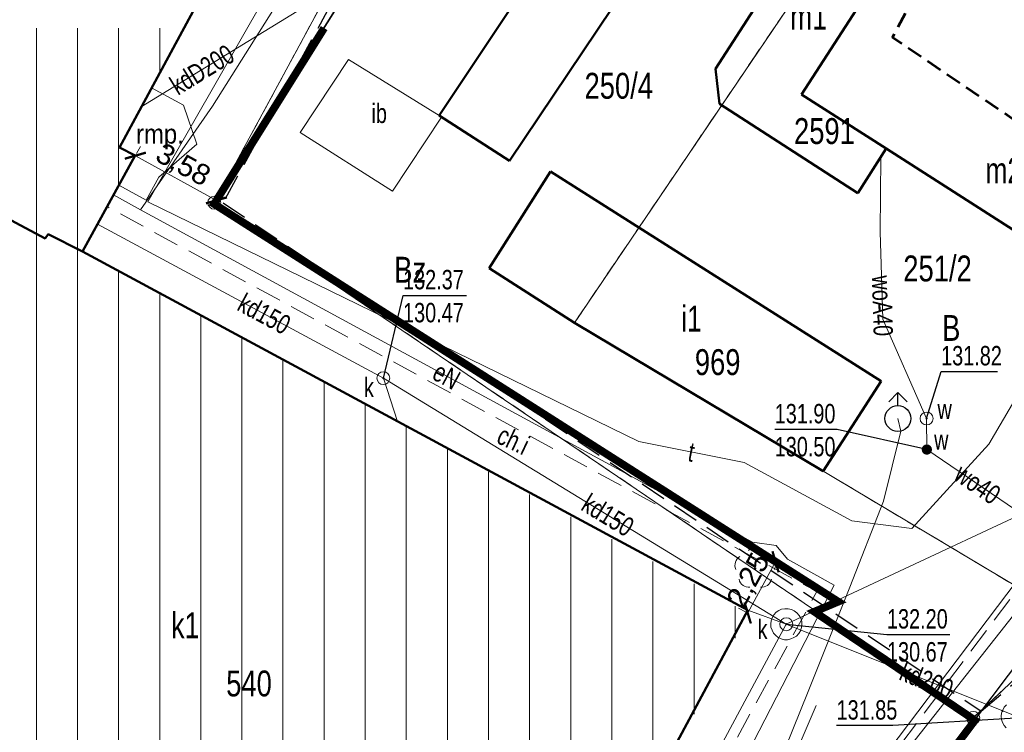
# Model space of a CAD drawing. Header units: centimetres. Extents: x 1590 to 6442358, y 1327 to 6703124.
# Tile 32 of 79: x 1926 to 1964, y 1595 to 1623. Entities that reach past the tile are written whole.
import ezdxf
from ezdxf.enums import TextEntityAlignment as Align

# ---------------------------------------------------------------- set-up
doc = ezdxf.new("R2010")
doc.units = ezdxf.units.CM
for name, pattern in [('DASHED', [19.05, 12.7, -6.35]), ('TZ.430.7812.2024$0$1.0_0.5', [1.5, 1, -0.5]), ('TZ.430.7812.2024$0$1.5_0.5', [2, 1.5, -0.5]), ('TZ.430.7812.2024$0$2', [0.9, 0.6, -0.3]), ('TZ.430.7812.2024$0$219-500', [0]), ('TZ.430.7812.2024$0$egug-500', [1, 0.5, -0.5])]:
    doc.linetypes.add(name, pattern=pattern)
for name, color, linetype, lineweight in [('0_RAMKA', 7, 'Continuous', 25), ('INW_HATCH_UTWARDZENIA', 250, 'Continuous', 0), ('PZT_WYMIARY', 183, 'Continuous', 13), ('TZ.430.7812.2024$0$!MPZP', 134, 'Continuous', 18)]:
    doc.layers.add(name, color=color, linetype=linetype, lineweight=lineweight)
doc.layers.add('PZT_GRANICA DZIAŁKI', color=1, linetype='DASHED', lineweight=100, true_color=0xff0000)
for name, color, linetype in [('TZ.430.7812.2024$0$202-punkt graniczny', 7, 'Continuous'), ('TZ.430.7812.2024$0$203-punkt graniczny', 7, 'Continuous'), ('TZ.430.7812.2024$0$210-oznaczenie konturu użytku gruntowego', 7, 'Continuous'), ('TZ.430.7812.2024$0$211-numer działki ewidencyjnej', 7, 'Continuous'), ('TZ.430.7812.2024$0$218-kontur użytku gruntowego', 7, 'Continuous'), ('TZ.430.7812.2024$0$219-działka ewidencyjna', 7, 'Continuous'), ('TZ.430.7812.2024$0$312-budynek ewidencyjny', 7, 'Continuous'), ('TZ.430.7812.2024$0$312-oznaczenie budynku ewidencyjnego', 7, 'Continuous'), ('TZ.430.7812.2024$0$312-oznaczenie budynku ewidencyjnego-Atr117', 7, 'Continuous'), ('TZ.430.7812.2024$0$358-rampa', 7, 'Continuous'), ('TZ.430.7812.2024$0$358-rampa-Atr103', 7, 'Continuous'), ('TZ.430.7812.2024$0$chodnik', 7, 'Continuous'), ('TZ.430.7812.2024$0$chodnik-Atr17', 7, 'Continuous'), ('TZ.430.7812.2024$0$drzewo liściaste', 7, 'Continuous'), ('TZ.430.7812.2024$0$hydrant', 7, 'Continuous'), ('TZ.430.7812.2024$0$inna budowla', 7, 'Continuous'), ('TZ.430.7812.2024$0$inna budowla-Atr17', 7, 'Continuous'), ('TZ.430.7812.2024$0$jezdnia', 7, 'Continuous'), ('TZ.430.7812.2024$0$komora podziemna', 7, 'Continuous'), ('TZ.430.7812.2024$0$krawężnik', 7, 'Continuous'), ('TZ.430.7812.2024$0$ogrodzenie trwałe', 7, 'Continuous'), ('TZ.430.7812.2024$0$przewód elektroenergetyczny podziemny', 7, 'Continuous'), ('TZ.430.7812.2024$0$przewód elektroenergetyczny podziemny-Atr1', 7, 'Continuous'), ('TZ.430.7812.2024$0$przewód kanalizacyjny', 7, 'Continuous'), ('TZ.430.7812.2024$0$przewód kanalizacyjny-Atr1', 7, 'Continuous'), ('TZ.430.7812.2024$0$przewód telekomunikacyjny podziemny', 7, 'Continuous'), ('TZ.430.7812.2024$0$przewód telekomunikacyjny podziemny-Atr1', 7, 'Continuous'), ('TZ.430.7812.2024$0$przewód wodociągowy', 7, 'Continuous'), ('TZ.430.7812.2024$0$przewód wodociągowy-Atr1', 7, 'Continuous'), ('TZ.430.7812.2024$0$rzędna', 7, 'Continuous'), ('TZ.430.7812.2024$0$rzędna-Atr2', 7, 'Continuous'), ('TZ.430.7812.2024$0$rzędna-Atr3', 7, 'Continuous'), ('TZ.430.7812.2024$0$właz do komory lub kanału - okrągły', 7, 'Continuous'), ('TZ.430.7812.2024$0$właz do komory lub kanału - okrągły-Atr17', 7, 'Continuous'), ('TZ.430.7812.2024$0$Zakres', 7, 'Continuous'), ('TZ.430.7812.2024$0$zasuwa lub zawór', 7, 'Continuous'), ('TZ.430.7812.2024$0$zasuwa lub zawór-Atr17', 7, 'Continuous')]:
    doc.layers.add(name, color=color, linetype=linetype)
doc.styles.add('ARIAL', font='arial.ttf')
doc.styles.add('TZ.430.7812.2024$0$STANDARD', font='Working1250', dxfattribs={"width": 0.75})
doc.linetypes.add('TZ.430.7812.2024$0$902-500', pattern='A,3.75,0,[1,ksztalty.shx,S=0.5,R=0,X=0,Y=0],3.75', length=7.5)
doc.dimstyles.new('500_MDCP_w_metrach', dxfattribs={"dimscale": 0.01, "dimtxt": 80, "dimasz": 60, "dimexe": 40, "dimexo": 10, "dimgap": 5, "dimtad": 1, "dimrnd": 0.01, "dimzin": 9, "dimtxsty": 'ARIAL', "dimblk": 'ARCHTICK', "dimcen": 1, "dimclrd": 256, "dimclre": 256, "dimclrt": 256, "dimadec": 0, "dimazin": 0, "dimtfac": 1, "dimtdec": 1, "dimtix": 1, "dimtmove": 1, "dimatfit": 3, "dimldrblk": 'ARCHTICK', "dimfxl": 40, "dimfxlon": 1, "dimtolj": 1, "dimtzin": 9, "dimlwd": -1, "dimlwe": -1, "dimarcsym": 0})

# ---------------------------------------------------------------- blocks, each defined once
blk = doc.blocks.new('TZ.430.7812.2024$0$202')
at = {"color": 0, "linetype": 'Continuous', "lineweight": 0}
blk.add_circle((0, 0), 0.25, dxfattribs=at)
blk = doc.blocks.new('TZ.430.7812.2024$0$203')
at = {"linetype": 'Continuous', "lineweight": 0}
h = blk.add_hatch(color=0, dxfattribs=at)
edge = h.paths.add_edge_path()
edge.add_arc((0, 0), 0.045, 0, 360)
blk = doc.blocks.new('TZ.430.7812.2024$0$SUWH')
at = {"color": 0, "linetype": 'Continuous'}
for p in [(-0.354, 0.646), (0, 0.5), (0.354, 0.646)]:
    blk.add_line(p, (0, 1), dxfattribs=at)
blk.add_circle((0, 0), 0.5, dxfattribs=at)
blk = doc.blocks.new('TZ.430.7812.2024$0$US22')
at = {"color": 0, "linetype": 'Continuous', "lineweight": 13}
blk.add_circle((0, 0), 0.25, dxfattribs=at)
blk = doc.blocks.new('TZ.430.7812.2024$0$PW01')
at = {"linetype": 'Continuous', "lineweight": 13}
h = blk.add_hatch(color=0, dxfattribs=at)
edge = h.paths.add_edge_path()
edge.add_arc((0, 0), 0.045, 0, 360)
blk = doc.blocks.new('TZ.430.7812.2024$0$US25')
at = {"linetype": 'Continuous', "lineweight": 0}
h = blk.add_hatch(color=0, dxfattribs=at)
edge = h.paths.add_edge_path()
edge.add_arc((0, 0), 0.2, 0, 360)
blk = doc.blocks.new('TZ.430.7812.2024$0$OP021')
at = {"linetype": 'Continuous', "lineweight": 13}
h = blk.add_hatch(color=0, dxfattribs=at)
edge = h.paths.add_edge_path()
edge.add_arc((0, 0), 0.05, 0, 360)
at = {"color": 0, "linetype": 'Continuous', "lineweight": 13}
for centre, start, end in [((0, 0.4), 49.272, 130.728), ((-0.38, 0.124), 121.308, 202.548), ((0.38, 0.124), 337.452, 58.692), ((-0.235, -0.324), 193.221, 274.871), ((0.235, -0.324), 265.129, 346.779)]:
    blk.add_arc(centre, 0.4, start, end, dxfattribs=at)
blk = doc.blocks.new('TZ.430.7812.2024')
at = {"layer": 'TZ.430.7812.2024$0$!MPZP', "color": 134, "linetype": 'TZ.430.7812.2024$0$1.0_0.5', "lineweight": 30}
for points in [[(6442268.235, 5667450.925), (6442336.718, 5667582.829), (6442360.82, 5667568.949), (6442344.519, 5667538.917), (6442373.796, 5667519.265), (6442337.749, 5667470.876), (6442332.326, 5667463.974), (6442306.733, 5667438.362), (6442302.129, 5667432.529), (6442295.276, 5667414.133)], [(6442373.796, 5667519.265), (6442377.621, 5667522.537), (6442386.743, 5667530.361), (6442388.21, 5667531.977)]]:
    blk.add_lwpolyline(points, dxfattribs=at)
at = {"layer": 'TZ.430.7812.2024$0$218-kontur użytku gruntowego', "color": 82, "linetype": 'TZ.430.7812.2024$0$egug-500', "lineweight": 18, "flags": 128}
for points in [[(6442360.24, 5667568.63), (6442344.18, 5667538.92)], [(6442344.18, 5667538.92), (6442360.24, 5667568.63)], [(6442358.09, 5667534.28), (6442375.33, 5667559.76)], [(6442375.33, 5667559.76), (6442358.09, 5667534.28)], [(6442344.18, 5667538.92), (6442373.49, 5667519.01)], [(6442373.49, 5667519.01), (6442344.18, 5667538.92)], [(6442377.45, 5667522.72), (6442358.09, 5667534.28)], [(6442358.09, 5667534.28), (6442377.45, 5667522.72)], [(6442373.49, 5667519.01), (6442377.45, 5667522.72)], [(6442377.45, 5667522.72), (6442373.49, 5667519.01)], [(6442352.89, 5667491.65), (6442373.49, 5667519.01)], [(6442373.49, 5667519.01), (6442352.89, 5667491.65)]]:
    blk.add_lwpolyline(points, dxfattribs=at)
at = {"layer": 'TZ.430.7812.2024$0$219-działka ewidencyjna', "color": 7, "linetype": 'TZ.430.7812.2024$0$219-500', "lineweight": 18, "flags": 128}
for points in [[(6442360.24, 5667568.63), (6442344.18, 5667538.92)], [(6442375.33, 5667559.76), (6442358.09, 5667534.28)], [(6442344.18, 5667538.92), (6442373.49, 5667519.01)], [(6442377.45, 5667522.72), (6442358.09, 5667534.28)], [(6442373.49, 5667519.01), (6442377.45, 5667522.72)], [(6442373.49, 5667519.01), (6442352.89, 5667491.65)]]:
    blk.add_lwpolyline(points, dxfattribs=at)
at = {"layer": 'TZ.430.7812.2024$0$312-budynek ewidencyjny', "color": 7, "linetype": 'Continuous', "lineweight": 50, "flags": 128}
for points in [[(6442353.29, 5667564.72), (6442340.52, 5667541.06)], [(6442352.87, 5667542.29), (6442364.87, 5667560.34)], [(6442367.47, 5667558.25), (6442355.58, 5667540.54)], [(6442363.54, 5667544.1), (6442368.12, 5667551.2)], [(6442366.86, 5667543.1), (6442370.94, 5667549.43)], [(6442370.94, 5667549.43), (6442366.86, 5667543.1)], [(6442363.69, 5667542.74), (6442363.54, 5667544.1)], [(6442370.13, 5667541.01), (6442366.86, 5667543.1)], [(6442366.86, 5667543.1), (6442370.13, 5667541.01)], [(6442369.03, 5667539.29), (6442363.69, 5667542.74)], [(6442355.58, 5667540.54), (6442352.87, 5667542.29)], [(6442340.52, 5667541.06), (6442341.12, 5667540.74)], [(6442370.13, 5667541.01), (6442369.03, 5667539.29)], [(6442385.17, 5667531.38), (6442370.13, 5667541.01)], [(6442337.65, 5667537.54), (6442331.97, 5667540.57)], [(6442331.97, 5667540.57), (6442337.65, 5667537.54)], [(6442341.12, 5667540.74), (6442339.09, 5667537.04)], [(6442354.8, 5667536.39), (6442357.17, 5667540.13)], [(6442357.17, 5667540.13), (6442369.93, 5667532.02)], [(6442337.76, 5667537.71), (6442337.65, 5667537.54)], [(6442337.65, 5667537.54), (6442337.76, 5667537.71)], [(6442339.09, 5667537.04), (6442337.76, 5667537.71)], [(6442337.76, 5667537.71), (6442339.09, 5667537.04)], [(6442339.09, 5667537.04), (6442364.78, 5667523.17)], [(6442358.09, 5667534.28), (6442354.8, 5667536.39)], [(6442367.69, 5667528.55), (6442358.09, 5667534.28)], [(6442369.93, 5667532.02), (6442367.69, 5667528.55)], [(6442364.78, 5667523.17), (6442357.43, 5667509.47)]]:
    blk.add_lwpolyline(points, dxfattribs=at)
at = {"layer": 'TZ.430.7812.2024$0$358-rampa', "color": 7, "linetype": 'Continuous', "lineweight": 18, "flags": 128}
blk.add_lwpolyline([(6442343.51, 5667541.18), (6442342.04, 5667539.91), (6442341.55, 5667539.02), (6442340.5, 5667539.6), (6442341.12, 5667540.74), (6442340.52, 5667541.06), (6442341.76, 5667543.36), (6442342.99, 5667542.69)], close=True, dxfattribs=at)
at = {"layer": 'TZ.430.7812.2024$0$chodnik', "color": 7, "linetype": 'TZ.430.7812.2024$0$1.0_0.5', "lineweight": 18, "flags": 128}
for points in [[(6442340.04, 5667538.77), (6442339.09, 5667537.04), (6442364.78, 5667523.17), (6442357.43, 5667509.47), (6442357.26, 5667509.15), (6442359.15, 5667508.64), (6442367.45, 5667523.89)], [(6442377, 5667525.7), (6442375.62, 5667524.54), (6442362.87, 5667507.58), (6442364.65, 5667507.11), (6442376.78, 5667523.23), (6442378.54, 5667524.66), (6442386.81, 5667530.2), (6442385.25, 5667531.3)]]:
    blk.add_lwpolyline(points, close=True, dxfattribs=at)
at = {"layer": 'TZ.430.7812.2024$0$inna budowla', "color": 7, "linetype": 'Continuous', "lineweight": 18, "flags": 128}
blk.add_lwpolyline([(6442347.5, 5667541.64), (6442351.06, 5667539.37), (6442352.96, 5667542.23), (6442352.87, 5667542.29), (6442349.36, 5667544.46)], close=True, dxfattribs=at)
at = {"layer": 'TZ.430.7812.2024$0$jezdnia', "color": 7, "linetype": 'TZ.430.7812.2024$0$1.5_0.5', "lineweight": 18, "flags": 128}
blk.add_lwpolyline([(6442388.586, 5667531.591), (6442386.81, 5667530.2), (6442378.54, 5667524.66), (6442376.78, 5667523.23), (6442364.65, 5667507.11), (6442353.03, 5667491.78), (6442347.71, 5667484.65), (6442337.64, 5667471.29), (6442331.59, 5667464.31), (6442328.1, 5667460.64), (6442320.75, 5667453.71), (6442317.54, 5667450.74), (6442314.41, 5667447.71), (6442312.38, 5667445.41), (6442310.69, 5667443.16), (6442308.4, 5667439.72), (6442306.7, 5667436.77), (6442305.77, 5667434.32), (6442304.68, 5667431.81), (6442298.81, 5667418.34), (6442297.26, 5667414.75), (6442296.783, 5667413.636)], dxfattribs=at)
at = {"layer": 'TZ.430.7812.2024$0$komora podziemna', "color": 34, "linetype": 'Continuous', "lineweight": 18, "flags": 128}
blk.add_lwpolyline([(6442366.87, 5667522.74), (6442366.87, 5667522.62), (6442366.86, 5667522.5), (6442366.82, 5667522.38), (6442366.76, 5667522.27), (6442366.67, 5667522.17), (6442366.56, 5667522.11), (6442366.45, 5667522.06), (6442366.32, 5667522.03), (6442366.2, 5667522.03), (6442366.07, 5667522.07), (6442365.96, 5667522.12), (6442365.87, 5667522.19), (6442365.78, 5667522.29), (6442365.72, 5667522.4), (6442365.68, 5667522.52), (6442365.67, 5667522.64), (6442365.69, 5667522.76), (6442365.73, 5667522.88), (6442365.79, 5667522.99), (6442365.88, 5667523.09), (6442365.98, 5667523.16), (6442366.09, 5667523.21), (6442366.22, 5667523.23), (6442366.34, 5667523.23), (6442366.47, 5667523.2), (6442366.58, 5667523.15), (6442366.68, 5667523.07), (6442366.77, 5667522.97), (6442366.83, 5667522.86)], close=True, dxfattribs=at)
blk.add_lwpolyline([(6442374.76, 5667518.62), (6442374.68, 5667518.72), (6442374.62, 5667518.83), (6442374.58, 5667518.95), (6442374.57, 5667519.07), (6442374.58, 5667519.19), (6442374.63, 5667519.31), (6442374.69, 5667519.42), (6442374.78, 5667519.52)], dxfattribs=at)
at = {"layer": 'TZ.430.7812.2024$0$krawężnik', "color": 7, "linetype": 'Continuous', "lineweight": 25, "flags": 128}
blk.add_lwpolyline([(6442364.65, 5667507.11), (6442376.78, 5667523.23), (6442378.54, 5667524.66), (6442386.81, 5667530.2), (6442388.586, 5667531.591)], dxfattribs=at)
at = {"layer": 'TZ.430.7812.2024$0$ogrodzenie trwałe', "color": 7, "linetype": 'TZ.430.7812.2024$0$902-500', "lineweight": 35, "flags": 128}
for points in [[(6442361.98, 5667567.31), (6442344.18, 5667538.92)], [(6442368.26, 5667523.6), (6442344.18, 5667538.92)]]:
    blk.add_lwpolyline(points, dxfattribs=at)
at = {"layer": 'TZ.430.7812.2024$0$przewód elektroenergetyczny podziemny', "color": 1, "linetype": 'Continuous', "lineweight": 18, "flags": 128}
for points in [[(6442333.22, 5667576.58), (6442334.58, 5667575.73), (6442337.26, 5667580.1), (6442359.75, 5667567.32), (6442351.01, 5667553.61), (6442344.11, 5667542.65), (6442341.33, 5667538.65)], [(6442340.29, 5667539.22), (6442341.33, 5667538.65)], [(6442341.33, 5667538.65), (6442364.96, 5667525.8), (6442365.88, 5667525.67), (6442366.32, 5667525.15), (6442368.12, 5667524.14), (6442360.76, 5667509.83)], [(6442360.27, 5667510.09), (6442360.3, 5667510.16), (6442363.61, 5667508.24), (6442364.08, 5667508.61), (6442371.25, 5667518.16), (6442375.77, 5667523.89), (6442377.14, 5667525.18), (6442384.5, 5667530.02), (6442387.786, 5667532.412)], [(6442387.947, 5667532.247), (6442383.91, 5667529.31), (6442382.93, 5667529.99), (6442375.95, 5667525.32), (6442367.91, 5667514.69), (6442363.31, 5667508.56), (6442360.51, 5667510.06), (6442360.3, 5667510.17), (6442360.27, 5667510.09)]]:
    blk.add_lwpolyline(points, dxfattribs=at)
at = {"layer": 'TZ.430.7812.2024$0$przewód kanalizacyjny', "color": 34, "linetype": 'Continuous', "lineweight": 18, "flags": 128}
for points in [[(6442347.77, 5667546.55), (6442341.36, 5667542.62)], [(6442339.67, 5667538.09), (6442350.71, 5667532.14)], [(6442350.71, 5667532.14), (6442366.27, 5667522.63)], [(6442350.71, 5667532.14), (6442351.26, 5667530.47)], [(6442366.27, 5667522.63), (6442384.55, 5667531.19)], [(6442366.27, 5667522.63), (6442364.78, 5667523.17)], [(6442366.27, 5667522.63), (6442355.43, 5667502.42), (6442352.62, 5667503.93)], [(6442366.27, 5667522.63), (6442375.17, 5667519.06)]]:
    blk.add_lwpolyline(points, dxfattribs=at)
at = {"layer": 'TZ.430.7812.2024$0$przewód telekomunikacyjny podziemny', "color": 30, "linetype": 'Continuous', "lineweight": 18, "flags": 128}
for points in [[(6442322.3, 5667538.1), (6442322.83, 5667539.2), (6442321.03, 5667542.41), (6442324.78, 5667553.68), (6442328.94, 5667562.02), (6442334.39, 5667571.82), (6442338.5, 5667575.57), (6442346.59, 5667571.09), (6442356.79, 5667565.49), (6442341.62, 5667538.95)], [(6442377.33, 5667535.1), (6442374.09, 5667529.59), (6442371.12, 5667526.33), (6442368.8, 5667526.63), (6442364.65, 5667528.88), (6442360.57, 5667529.69), (6442341.62, 5667538.95)], [(6442321.57, 5667512.27), (6442323.64, 5667512.63), (6442357.74, 5667496.9), (6442367.42, 5667519.49)]]:
    blk.add_lwpolyline(points, dxfattribs=at)
at = {"layer": 'TZ.430.7812.2024$0$przewód wodociągowy', "color": 5, "linetype": 'Continuous', "lineweight": 18, "flags": 128}
for points in [[(6442371.69, 5667530.58), (6442370, 5667534.42), (6442369.9, 5667537.79), (6442369.92, 5667540.68)], [(6442370.58, 5667530.58), (6442370.7, 5667530.09), (6442370.02, 5667527.39), (6442368.73, 5667524.06), (6442367.11, 5667520.03), (6442364.48, 5667513.49), (6442362.71, 5667509.72), (6442359.95, 5667503.85), (6442356.65, 5667497.28), (6442353.84, 5667492.49), (6442350.53, 5667487.34), (6442343.54, 5667477.62), (6442338.52, 5667470.99)], [(6442380.72, 5667523.24), (6442371.7, 5667529.38), (6442371.69, 5667530.58)]]:
    blk.add_lwpolyline(points, dxfattribs=at)
at = {"layer": 'TZ.430.7812.2024$0$rzędna-Atr2', "color": 7, "flags": 128}
for points in [[(6442350.71, 5667532.14), (6442351.47, 5667535.34), (6442353.923, 5667535.34)], [(6442371.69, 5667530.58), (6442372.25, 5667532.4), (6442374.427, 5667532.4)], [(6442371.7, 5667529.38), (6442368.24, 5667530.16), (6442365.823, 5667530.16)], [(6442366.27, 5667522.63), (6442370.16, 5667522.23), (6442372.581, 5667522.23)], [(6442375.13, 5667519), (6442370.39, 5667518.71), (6442368.213, 5667518.71)]]:
    blk.add_lwpolyline(points, dxfattribs=at)
at = {"layer": 'TZ.430.7812.2024$0$Zakres', "color": 6, "linetype": 'TZ.430.7812.2024$0$2', "lineweight": 53, "flags": 128}
blk.add_lwpolyline([(6442278.93, 5667514.66), (6442275.73, 5667508.31), (6442250.56, 5667460), (6442248.38, 5667452.57), (6442249.19, 5667444.88), (6442252.85, 5667438.06), (6442258.83, 5667433.14), (6442292.46, 5667415.06), (6442299.05, 5667412.89), (6442305.99, 5667413.1), (6442312.43, 5667415.66), (6442317.62, 5667420.27), (6442321.55, 5667425.24), (6442346.25, 5667449.96), (6442347.97, 5667451.91), (6442353.29, 5667458.83), (6442353.43, 5667459.03), (6442368.88, 5667479.64), (6442389.47, 5667506.98), (6442392.91, 5667514.25), (6442393.22, 5667522.28), (6442390.34, 5667529.79), (6442384.73, 5667535.55), (6442370.37, 5667545.31), (6442377.83, 5667559.12), (6442380.11, 5667566.38), (6442379.52, 5667573.96), (6442376.13, 5667580.77), (6442370.45, 5667585.83), (6442347.16, 5667599.66), (6442339.55, 5667602.29), (6442331.51, 5667601.71), (6442324.36, 5667598), (6442319.25, 5667591.77), (6442284.49, 5667525.69), (6442284.33, 5667525.38)], close=True, dxfattribs=at)
at = {"layer": 'TZ.430.7812.2024$0$202-punkt graniczny', "color": 7, "linetype": 'Continuous', "lineweight": 18}
for p in [(6442344.18, 5667538.92), (6442373.49, 5667519.01)]:
    blk.add_blockref('TZ.430.7812.2024$0$202', p, dxfattribs=at)
at = {"layer": 'TZ.430.7812.2024$0$203-punkt graniczny', "color": 7, "linetype": 'Continuous', "lineweight": 18}
blk.add_blockref('TZ.430.7812.2024$0$203', (6442358.09, 5667534.28), dxfattribs=at)
at = {"layer": 'TZ.430.7812.2024$0$drzewo liściaste', "color": 94, "linetype": 'Continuous', "lineweight": 18}
blk.add_blockref('TZ.430.7812.2024$0$OP021', (6442365.07, 5667524.78), dxfattribs=at)
at = {"layer": 'TZ.430.7812.2024$0$hydrant', "color": 5, "linetype": 'Continuous', "lineweight": 18}
blk.add_blockref('TZ.430.7812.2024$0$SUWH', (6442370.58, 5667530.58), dxfattribs=at)
at = {"layer": 'TZ.430.7812.2024$0$rzędna', "color": 34, "linetype": 'Continuous', "lineweight": 18}
for p in [(6442350.71, 5667532.14), (6442366.27, 5667522.63), (6442374.62, 5667519.28)]:
    blk.add_blockref('TZ.430.7812.2024$0$PW01', p, dxfattribs=at)
at = {"layer": 'TZ.430.7812.2024$0$rzędna', "color": 5, "linetype": 'Continuous', "lineweight": 18}
for p in [(6442371.69, 5667530.58), (6442371.7, 5667529.38)]:
    blk.add_blockref('TZ.430.7812.2024$0$PW01', p, dxfattribs=at)
at = {"layer": 'TZ.430.7812.2024$0$właz do komory lub kanału - okrągły', "color": 7, "linetype": 'Continuous', "lineweight": 18}
for p in [(6442350.71, 5667532.14), (6442371.69, 5667530.58), (6442366.27, 5667522.63)]:
    blk.add_blockref('TZ.430.7812.2024$0$US22', p, dxfattribs=at)
at = {"layer": 'TZ.430.7812.2024$0$zasuwa lub zawór', "color": 5, "linetype": 'Continuous', "lineweight": 18}
blk.add_blockref('TZ.430.7812.2024$0$US25', (6442371.7, 5667529.38), dxfattribs=at)
at = {"layer": 'TZ.430.7812.2024$0$210-oznaczenie konturu użytku gruntowego', "color": 82, "linetype": 'Continuous', "lineweight": 18, "style": 'TZ.430.7812.2024$0$STANDARD', "width": 0.79}
for s, p in [('Bz', (6442351.13, 5667535.83)), ('B', (6442372.29, 5667533.58))]:
    blk.add_text(s, height=1, dxfattribs=at).set_placement(p)
at = {"layer": 'TZ.430.7812.2024$0$211-numer działki ewidencyjnej', "color": 7, "linetype": 'Continuous', "lineweight": 18, "style": 'TZ.430.7812.2024$0$STANDARD', "width": 0.79}
for s, p in [('250/4', (6442358.48, 5667542.94)), ('251/2', (6442370.79, 5667535.88))]:
    blk.add_text(s, height=1, dxfattribs=at).set_placement(p)
at = {"layer": 'TZ.430.7812.2024$0$312-oznaczenie budynku ewidencyjnego', "color": 7, "linetype": 'Continuous', "lineweight": 18, "style": 'TZ.430.7812.2024$0$STANDARD', "width": 0.79}
blk.add_text('2591', height=1, dxfattribs=at).set_placement((6442366.57, 5667541.19))
for s, p in [('969', (6442362.74, 5667533.26)), ('540', (6442344.64, 5667520.84))]:
    blk.add_text(s, height=1, dxfattribs=at).set_placement(p, align=Align.TOP_LEFT)
at = {"layer": 'TZ.430.7812.2024$0$312-oznaczenie budynku ewidencyjnego-Atr117', "color": 7, "style": 'TZ.430.7812.2024$0$STANDARD', "width": 0.765}
blk.add_text('m1', height=1, dxfattribs=at).set_placement((6442367.13, 5667546.11), align=Align.MIDDLE_CENTER)
for s, p in [('m2', (6442373.96, 5667540.671)), ('i1', (6442362.21, 5667534.94))]:
    blk.add_text(s, height=1, dxfattribs=at).set_placement(p, align=Align.TOP_LEFT)
blk.add_text('k1', height=1, dxfattribs=at).set_placement((6442342.52, 5667522.09))
at = {"layer": 'TZ.430.7812.2024$0$358-rampa-Atr103', "color": 7, "style": 'TZ.430.7812.2024$0$STANDARD', "width": 0.918}
blk.add_text('rmp.', height=0.75, dxfattribs=at).set_placement((6442342.08, 5667541.58), align=Align.MIDDLE_CENTER)
at = {"layer": 'TZ.430.7812.2024$0$chodnik-Atr17', "color": 7, "style": 'TZ.430.7812.2024$0$STANDARD', "width": 0.765}
blk.add_text('ch.i', height=0.75, rotation=334.811, dxfattribs=at).set_placement((6442355.03, 5667529.66))
at = {"layer": 'TZ.430.7812.2024$0$inna budowla-Atr17', "color": 7, "style": 'TZ.430.7812.2024$0$STANDARD', "width": 0.765}
blk.add_text('ib', height=0.75, dxfattribs=at).set_placement((6442350.25, 5667542))
at = {"layer": 'TZ.430.7812.2024$0$przewód elektroenergetyczny podziemny-Atr1', "color": 1, "style": 'TZ.430.7812.2024$0$STANDARD', "width": 0.765}
blk.add_text('eN', height=0.75, rotation=331.462, dxfattribs=at).set_placement((6442353.15, 5667532.23), align=Align.MIDDLE_CENTER)
at = {"layer": 'TZ.430.7812.2024$0$przewód kanalizacyjny-Atr1', "color": 34, "style": 'TZ.430.7812.2024$0$STANDARD', "width": 0.765}
for s, rotation, p in [('kdD200', 31.51, (6442342.58, 5667543.37)), ('kd150', 331.67, (6442345.19, 5667535.12)), ('kd150', 328.567, (6442358.49, 5667527.39)), ('kd200', 338.143, (6442370.72, 5667520.85))]:
    blk.add_text(s, height=0.75, rotation=rotation, dxfattribs=at).set_placement(p, align=Align.MIDDLE_LEFT)
at = {"layer": 'TZ.430.7812.2024$0$przewód telekomunikacyjny podziemny-Atr1', "color": 30, "style": 'TZ.430.7812.2024$0$STANDARD', "width": 0.765}
blk.add_text('t', height=0.75, rotation=348.771, dxfattribs=at).set_placement((6442362.61, 5667529.29), align=Align.MIDDLE_CENTER)
at = {"layer": 'TZ.430.7812.2024$0$przewód wodociągowy-Atr1', "color": 5, "style": 'TZ.430.7812.2024$0$STANDARD', "width": 0.765}
for s, rotation, p in [('woA40', 271.699, (6442369.95, 5667536.11)), ('wo40', 325.759, (6442372.9, 5667528.56))]:
    blk.add_text(s, height=0.75, rotation=rotation, dxfattribs=at).set_placement(p, align=Align.MIDDLE_LEFT)
at = {"layer": 'TZ.430.7812.2024$0$rzędna-Atr2', "color": 34, "style": 'TZ.430.7812.2024$0$STANDARD', "width": 0.765}
for s, p in [('132.37', (6442351.47, 5667535.348)), ('132.20', (6442370.16, 5667522.238)), ('131.85', (6442368.213, 5667518.718))]:
    blk.add_text(s, height=0.75, dxfattribs=at).set_placement(p, align=Align.BOTTOM_LEFT)
at = {"layer": 'TZ.430.7812.2024$0$rzędna-Atr2', "color": 5, "style": 'TZ.430.7812.2024$0$STANDARD', "width": 0.765}
for s, p in [('131.82', (6442372.25, 5667532.408)), ('131.90', (6442365.823, 5667530.168))]:
    blk.add_text(s, height=0.75, dxfattribs=at).set_placement(p, align=Align.BOTTOM_LEFT)
at = {"layer": 'TZ.430.7812.2024$0$rzędna-Atr3', "color": 34, "style": 'TZ.430.7812.2024$0$STANDARD', "width": 0.765}
for s, p in [('130.47', (6442351.47, 5667534.072)), ('130.67', (6442370.16, 5667520.963))]:
    blk.add_text(s, height=0.75, dxfattribs=at).set_placement(p, align=Align.BOTTOM_LEFT)
at = {"layer": 'TZ.430.7812.2024$0$rzędna-Atr3', "color": 5, "style": 'TZ.430.7812.2024$0$STANDARD', "width": 0.765}
blk.add_text('130.50', height=0.75, dxfattribs=at).set_placement((6442365.823, 5667528.893), align=Align.BOTTOM_LEFT)
at = {"layer": 'TZ.430.7812.2024$0$właz do komory lub kanału - okrągły-Atr17', "color": 7, "style": 'TZ.430.7812.2024$0$STANDARD', "width": 0.765}
for s, p in [('k', (6442349.96, 5667531.41)), ('w', (6442372.11, 5667530.56)), ('k', (6442365.16, 5667522.06))]:
    blk.add_text(s, height=0.75, dxfattribs=at).set_placement(p)
at = {"layer": 'TZ.430.7812.2024$0$zasuwa lub zawór-Atr17', "color": 5, "style": 'TZ.430.7812.2024$0$STANDARD', "width": 0.765}
blk.add_text('w', height=0.75, dxfattribs=at).set_placement((6442371.98, 5667529.38))
blk = doc.blocks.new('_ArchTick')
at = {"color": 0, "linetype": 'ByBlock', "const_width": 0.15}
blk.add_lwpolyline([(-0.5, -0.5), (0.5, 0.5)], dxfattribs=at)
blk = doc.blocks.new('*D1483')
at = {"layer": 'Defpoints', "color": 0, "transparency": 33554687}
for p in [(1955.527, 1601.862), (1955.56, 1601.844), (1954.483, 1599.867)]:
    blk.add_point(p, dxfattribs=at)
at = {"layer": 'PZT_WYMIARY', "transparency": 33554687}
for p, q in [((1955.472, 1601.892), (1955.176, 1602.053)), ((1954.451, 1599.885), (1955.527, 1601.862)), ((1954.396, 1599.915), (1954.1, 1600.076))]:
    blk.add_line(p, q, dxfattribs=at)
at = {"layer": 'PZT_WYMIARY', "xscale": 0.6, "yscale": 0.6, "zscale": 0.6}
for p, rotation in [((1955.527, 1601.862), 61.43809807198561), ((1954.451, 1599.885), 241.4380980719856)]:
    blk.add_blockref('_ArchTick', p, dxfattribs=dict(at, rotation=rotation))
at = {"layer": 'PZT_WYMIARY', "transparency": 33554687, "insert": (1954.523, 1601.127), "char_height": 0.8, "attachment_point": 5, "rotation": 61.4381, "style": 'ARIAL'}
blk.add_mtext('\\A1;2,25', dxfattribs=at)
blk = doc.blocks.new('*D1484')
at = {"layer": 'Defpoints', "color": 0, "transparency": 33554687}
for p in [(1930.802, 1617.558), (1933.934, 1615.832), (1933.934, 1615.832)]:
    blk.add_point(p, dxfattribs=at)
at = {"layer": 'PZT_WYMIARY', "transparency": 33554687}
for p, q in [((1930.85, 1617.646), (1930.995, 1617.908)), ((1930.802, 1617.558), (1933.934, 1615.832)), ((1933.982, 1615.92), (1934.127, 1616.182))]:
    blk.add_line(p, q, dxfattribs=at)
at = {"layer": 'PZT_WYMIARY', "xscale": 0.6, "yscale": 0.6, "zscale": 0.6}
for p, rotation in [((1930.802, 1617.558), 151.1374520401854), ((1933.934, 1615.832), 331.1374520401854)]:
    blk.add_blockref('_ArchTick', p, dxfattribs=dict(at, rotation=rotation))
at = {"layer": 'PZT_WYMIARY', "transparency": 33554687, "insert": (1932.624, 1617.16), "char_height": 0.8, "attachment_point": 5, "rotation": 331.1375, "style": 'ARIAL'}
blk.add_mtext('\\A1;3,58', dxfattribs=at)

msp = doc.modelspace()

# ---------------------------------------------------------------- hatches: boundary and pattern name
at = {"layer": 'INW_HATCH_UTWARDZENIA', "transparency": 33554687}
h = msp.add_hatch(dxfattribs=at)
h.set_pattern_fill('ANSI31', color=256, scale=0.5, angle=45, style=0)
h.set_pattern_definition([(90, (-52576.66, 6613.2161), (-1.5875, 1e-16), [])])
h.paths.add_polyline_path([(1930.197, 1617.891), (1932.731, 1622.489), (1915.08, 1622.489), (1917.967, 1620.988), (1915.886, 1616.986), (1918.36, 1615.645), (1914.789, 1609.06), (1909.821, 1611.754), (1904.578, 1602.162), (1903.694, 1602.645), (1882.981, 1563.387), (1891.049, 1559.13), (1885.338, 1547.664), (1879.794, 1550.597), (1874.333, 1540.354), (1894.621, 1540.354), (1895.675, 1542.265), (1888.413, 1545.938), (1894.237, 1557.451), (1907.962, 1550.164), (1913.878, 1561.307), (1899.987, 1568.682), (1914.885, 1596.745), (1942.108, 1582.01), (1945.016, 1587.384), (1947.113, 1586.249), (1954.483, 1599.867), (1928.767, 1613.866), (1930.802, 1617.558)])

# ---------------------------------------------------------------- linework, layer by layer
at = {"layer": 'PZT_GRANICA DZIAŁKI', "linetype": 'DASHED', "ltscale": 0.1, "transparency": 33554687, "const_width": 0.3}
msp.add_lwpolyline([(1938.093, 1622.489), (1933.845, 1615.691), (1957.949, 1600.321), (1957.025, 1599.933), (1963.228, 1595.735), (1921.313, 1540.354)], dxfattribs=at)

# ---------------------------------------------------------------- block references
at = {"layer": '0_RAMKA', "transparency": 33554559}
msp.add_blockref('TZ.430.7812.2024', (-6440410.33, -5665923.18), dxfattribs=at)

# ---------------------------------------------------------------- dimensions: what is measured, and where the dimension line sits
at = {"layer": 'PZT_WYMIARY', "transparency": 33554687}
for p1, p2, distance, picture, middle in [((1930.802, 1617.558), (1933.934, 1615.832), 0, '*D1484', (1932.624, 1617.16)), ((1954.483, 1599.867), (1955.56, 1601.844), 0.037, '*D1483', (1954.523, 1601.127))]:
    dim = msp.add_aligned_dim(p1=p1, p2=p2, distance=distance, dimstyle='500_MDCP_w_metrach', dxfattribs=at)
    dim.commit()
    dim.dimension.update_dxf_attribs({"geometry": picture, "text_midpoint": middle})

doc.saveas('drawing.dxf')
